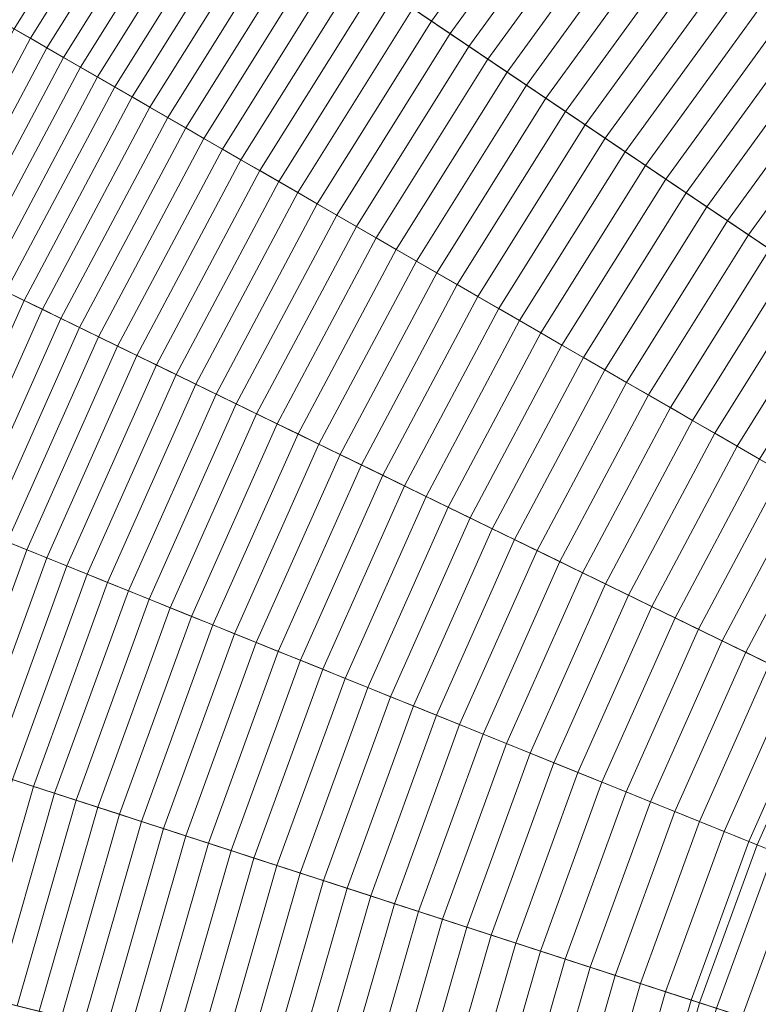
# Model space of a CAD drawing. Header units: centimetres. Extents: x -21.9 to 23.1, y -23 to 22.
# Tile 125 of 191: x -14.3 to -10.6, y 3.2 to 8.2. Entities that reach past the tile are written whole.
import ezdxf

# ---------------------------------------------------------------- set-up
doc = ezdxf.new("R2010")
doc.units = ezdxf.units.CM
doc.header["$LTSCALE"] = 2.54
doc.layers.add('Lucido design-1', color=7, linetype='Continuous')

# ---------------------------------------------------------------- blocks, each defined once
blk = doc.blocks.new('Gruppo-2-1')
at = {"color": 5, "linetype": 'Continuous', "lineweight": 9}
for points in [[(-4.112, 8.3195, -940.4271), (-4.7164, 7.9705, -940.4271), (-11.13, 18.2344, -940.4271), (-9.794, 19.0058, -940.4271)], [(-4.112, 8.3195, -940.4271), (-4.7164, 7.9705, -940.4271), (-11.13, 18.2344, -940.4271), (-9.794, 19.0058, -940.4271)], [(-4.7164, 7.9705, -940.4271), (-5.2951, 7.5802, -940.4271), (-12.409, 17.3717, -940.4271), (-11.13, 18.2344, -940.4271)], [(-4.7164, 7.9705, -940.4271), (-5.2951, 7.5802, -940.4271), (-12.409, 17.3717, -940.4271), (-11.13, 18.2344, -940.4271)], [(-5.2951, 7.5802, -940.4271), (-5.8451, 7.1504, -940.4271), (-13.6248, 16.4219, -940.4271), (-12.409, 17.3717, -940.4271)], [(-5.2951, 7.5802, -940.4271), (-5.8451, 7.1504, -940.4271), (-13.6248, 16.4219, -940.4271), (-12.409, 17.3717, -940.4271)], [(-5.8451, 7.1504, -940.4271), (-6.3638, 6.6834, -940.4271), (-14.7713, 15.3895, -940.4271), (-13.6248, 16.4219, -940.4271)], [(-5.8451, 7.1504, -940.4271), (-6.3638, 6.6834, -940.4271), (-14.7713, 15.3895, -940.4271), (-13.6248, 16.4219, -940.4271)], [(-15.0401, 15.668, -1001.3271), (-16.1306, 14.5387, -1001.3271), (-8.4093, 7.5865, -1001.3271), (-7.8226, 8.194, -1001.3271)], [(-6.3638, 6.6834, -940.4271), (-6.8487, 6.1813, -940.4271), (-15.8429, 14.2798, -940.4271), (-14.7713, 15.3895, -940.4271)], [(-14.7713, 15.3895, -1001.3271), (-15.8429, 14.2798, -1001.3271), (-8.4093, 7.5865, -1001.3271), (-7.8226, 8.194, -1001.3271)], [(-6.3638, 6.6834, -940.4271), (-6.8487, 6.1813, -940.4271), (-15.8429, 14.2798, -940.4271), (-14.7713, 15.3895, -940.4271)], [(-7.8226, 8.194, -1010.9271), (-8.4093, 7.5865, -1010.9271), (-15.537, 14.0043, -1010.9271), (-14.4852, 15.0934, -1010.9271)], [(-16.1306, 14.5387, -1001.3271), (-17.1396, 13.3362, -1001.3271), (-8.9522, 6.9395, -1001.3271), (-8.4093, 7.5865, -1001.3271)], [(-6.8487, 6.1813, -940.4271), (-7.2973, 5.6466, -940.4271), (-16.8346, 13.098, -940.4271), (-15.8429, 14.2798, -940.4271)], [(-15.8429, 14.2798, -1001.3271), (-16.8346, 13.098, -1001.3271), (-8.9522, 6.9395, -1001.3271), (-8.4093, 7.5865, -1001.3271)], [(-6.8487, 6.1813, -940.4271), (-7.2973, 5.6466, -940.4271), (-16.8346, 13.098, -940.4271), (-15.8429, 14.2798, -940.4271)], [(-8.4093, 7.5865, -1010.9271), (-8.9522, 6.9395, -1010.9271), (-16.5102, 12.8445, -1010.9271), (-15.537, 14.0043, -1010.9271)], [(-17.1396, 13.3362, -1001.3271), (-18.0623, 12.0662, -1001.3271), (-9.4486, 6.2562, -1001.3271), (-8.9522, 6.9395, -1001.3271)], [(-7.2973, 5.6466, -940.4271), (-7.7076, 5.0819, -940.4271), (-17.7414, 11.8498, -940.4271), (-16.8346, 13.098, -940.4271)], [(-16.8346, 13.098, -1001.3271), (-17.7414, 11.8498, -1001.3271), (-9.4486, 6.2562, -1001.3271), (-8.9522, 6.9395, -1001.3271)], [(-7.2973, 5.6466, -940.4271), (-7.7076, 5.0819, -940.4271), (-17.7414, 11.8498, -940.4271), (-16.8346, 13.098, -940.4271)], [(-8.9522, 6.9395, -1010.9271), (-9.4486, 6.2562, -1010.9271), (-17.4001, 11.6196, -1010.9271), (-16.5102, 12.8445, -1010.9271)], [(-18.0623, 12.0662, -1001.3271), (-18.8941, 10.735, -1001.3271), (-9.8961, 5.54, -1001.3271), (-9.4486, 6.2562, -1001.3271)], [(-7.7076, 5.0819, -940.4271), (-8.0775, 4.49, -940.4271), (-18.559, 10.5415, -940.4271), (-17.7414, 11.8498, -940.4271)], [(-17.7414, 11.8498, -1001.3271), (-18.559, 10.5415, -1001.3271), (-9.8961, 5.54, -1001.3271), (-9.4486, 6.2562, -1001.3271)], [(-7.7076, 5.0819, -940.4271), (-8.0775, 4.49, -940.4271), (-18.559, 10.5415, -940.4271), (-17.7414, 11.8498, -940.4271)], [(-9.4486, 6.2562, -1010.9271), (-9.8961, 5.54, -1010.9271), (-18.2024, 10.3356, -1010.9271), (-17.4001, 11.6196, -1010.9271)], [(-18.8941, 10.735, -1001.3271), (-19.6311, 9.349, -1001.3271), (-10.2926, 4.7943, -1001.3271), (-9.8961, 5.54, -1001.3271)], [(-8.0775, 4.49, -940.4271), (-8.4052, 3.8737, -940.4271), (-19.2833, 9.1793, -940.4271), (-18.559, 10.5415, -940.4271)], [(-18.559, 10.5415, -1001.3271), (-19.2833, 9.1793, -1001.3271), (-10.2926, 4.7943, -1001.3271), (-9.8961, 5.54, -1001.3271)], [(-8.0775, 4.49, -940.4271), (-8.4052, 3.8737, -940.4271), (-19.2833, 9.1793, -940.4271), (-18.559, 10.5415, -940.4271)], [(-9.8961, 5.54, -1010.9271), (-10.2926, 4.7943, -1010.9271), (-18.9132, 8.9988, -1010.9271), (-18.2024, 10.3356, -1010.9271)], [(-19.6311, 9.349, -1001.3271), (-20.2696, 7.9149, -1001.3271), (-10.6362, 4.0227, -1001.3271), (-10.2926, 4.7943, -1001.3271)], [(-8.4052, 3.8737, -940.4271), (-8.6891, 3.2361, -940.4271), (-19.9108, 7.7699, -940.4271), (-19.2833, 9.1793, -940.4271)], [(-19.2833, 9.1793, -1001.3271), (-19.9108, 7.7699, -1001.3271), (-10.6362, 4.0227, -1001.3271), (-10.2926, 4.7943, -1001.3271)], [(-8.4052, 3.8737, -940.4271), (-8.6891, 3.2361, -940.4271), (-19.9108, 7.7699, -940.4271), (-19.2833, 9.1793, -940.4271)], [(-13.8052, 9.1948, -931.1623), (-14.4472, 8.1675, -931.1623), (-14.3667, 8.1211, -931.2737), (-13.7282, 9.1429, -931.2737)], [(-13.7282, 9.1429, -931.2737), (-14.3667, 8.1211, -931.2737), (-14.2853, 8.0741, -931.3841), (-13.6502, 9.0903, -931.3841)], [(-11.7242, 9.1052, -932.9065), (-12.3649, 8.2233, -932.9065), (-12.272, 8.1607, -932.9985), (-11.6359, 9.0363, -932.9985)], [(-13.6502, 9.0903, -931.3841), (-14.2853, 8.0741, -931.3841), (-14.2027, 8.0264, -931.4934), (-13.5712, 9.037, -931.4934)], [(-13.5712, 9.037, -931.4934), (-14.2027, 8.0264, -931.4934), (-14.1191, 7.9781, -931.6017), (-13.4912, 8.983, -931.6017)], [(-11.6359, 9.0363, -932.9985), (-12.272, 8.1607, -932.9985), (-12.1783, 8.0974, -933.0893), (-11.5468, 8.9666, -933.0893)], [(-10.2926, 4.7943, -1010.9271), (-10.6362, 4.0227, -1010.9271), (-19.529, 7.6157, -1010.9271), (-18.9132, 8.9988, -1010.9271)], [(-13.4912, 8.983, -931.6017), (-14.1191, 7.9781, -931.6017), (-14.0345, 7.9293, -931.7088), (-13.4102, 8.9284, -931.7088)], [(-11.5468, 8.9666, -933.0893), (-12.1783, 8.0974, -933.0893), (-12.0837, 8.0336, -933.1788), (-11.4569, 8.8964, -933.1788)], [(-13.4102, 8.9284, -931.7088), (-14.0345, 7.9293, -931.7088), (-13.9489, 7.8798, -931.8149), (-13.3282, 8.8731, -931.8149)], [(-13.3282, 8.8731, -931.8149), (-13.9489, 7.8798, -931.8149), (-13.8622, 7.8298, -931.9199), (-13.2453, 8.8171, -931.9199)], [(-11.4569, 8.8964, -933.1788), (-12.0837, 8.0336, -933.1788), (-11.9883, 7.9693, -933.2671), (-11.3662, 8.8256, -933.2671)], [(-13.2453, 8.8171, -931.9199), (-13.8622, 7.8298, -931.9199), (-13.7746, 7.7792, -932.0238), (-13.1614, 8.7605, -932.0238)], [(-11.3662, 8.8256, -933.2671), (-11.9883, 7.9693, -933.2671), (-11.8921, 7.9044, -933.3541), (-11.2748, 8.7541, -933.3541)], [(-13.1614, 8.7605, -932.0238), (-13.7746, 7.7792, -932.0238), (-13.6859, 7.728, -932.1265), (-13.0765, 8.7033, -932.1265)], [(-11.2748, 8.7541, -933.3541), (-11.8921, 7.9044, -933.3541), (-11.7951, 7.839, -933.4398), (-11.1826, 8.6821, -933.4398)], [(-13.0765, 8.7033, -932.1265), (-13.6859, 7.728, -932.1265), (-13.5964, 7.6763, -932.2283), (-12.9908, 8.6455, -932.2283)], [(-11.1826, 8.6821, -933.4398), (-11.7951, 7.839, -933.4398), (-11.6974, 7.7731, -933.5242), (-11.0897, 8.6095, -933.5242)], [(-12.9908, 8.6455, -932.2283), (-13.5964, 7.6763, -932.2283), (-13.5058, 7.624, -932.3287), (-12.9041, 8.587, -932.3287)], [(-11.0897, 8.6095, -933.5242), (-11.6974, 7.7731, -933.5242), (-11.5988, 7.7066, -933.6073), (-10.996, 8.5363, -933.6073)], [(-12.9041, 8.587, -932.3287), (-13.5058, 7.624, -932.3287), (-13.4143, 7.5712, -932.428), (-12.8165, 8.5279, -932.428)], [(-12.8165, 8.5279, -932.428), (-13.4143, 7.5712, -932.428), (-13.3218, 7.5178, -932.5261), (-12.7279, 8.4682, -932.5261)], [(-10.996, 8.5363, -933.6073), (-11.5988, 7.7066, -933.6073), (-11.4995, 7.6396, -933.689), (-10.9016, 8.4626, -933.689)], [(-12.7279, 8.4682, -932.5261), (-13.3218, 7.5178, -932.5261), (-13.2284, 7.4639, -932.623), (-12.6385, 8.4079, -932.623)], [(-10.9016, 8.4626, -933.689), (-11.4995, 7.6396, -933.689), (-11.3995, 7.5721, -933.7694), (-10.8065, 8.3883, -933.7694)], [(-12.6385, 8.4079, -932.623), (-13.2284, 7.4639, -932.623), (-13.134, 7.4094, -932.7187), (-12.5482, 8.3469, -932.7187)], [(-10.8065, 8.3883, -933.7694), (-11.3995, 7.5721, -933.7694), (-11.2987, 7.5042, -933.8485), (-10.7108, 8.3135, -933.8485)], [(-12.5482, 8.3469, -932.7187), (-13.134, 7.4094, -932.7187), (-13.0388, 7.3544, -932.8132), (-12.457, 8.2854, -932.8132)], [(-10.7108, 8.3135, -933.8485), (-11.2987, 7.5042, -933.8485), (-11.1972, 7.4357, -933.9263), (-10.6143, 8.2381, -933.9263)], [(-12.457, 8.2854, -932.8132), (-13.0388, 7.3544, -932.8132), (-12.9426, 7.2989, -932.9065), (-12.3649, 8.2233, -932.9065)], [(-12.3649, 8.2233, -932.9065), (-12.9426, 7.2989, -932.9065), (-12.8456, 7.2428, -932.9985), (-12.272, 8.1607, -932.9985)], [(-10.6143, 8.2381, -933.9263), (-11.1972, 7.4357, -933.9263), (-11.095, 7.3668, -934.0026), (-10.5171, 8.1622, -934.0026)], [(-10.5171, 8.1622, -934.0026), (-11.095, 7.3668, -934.0026), (-10.9922, 7.2974, -934.0776), (-10.4193, 8.0858, -934.0776)], [(-14.3667, 8.1211, -931.2737), (-14.9324, 7.0572, -931.2737), (-14.8478, 7.016, -931.3841), (-14.2853, 8.0741, -931.3841)], [(-12.272, 8.1607, -932.9985), (-12.8456, 7.2428, -932.9985), (-12.7476, 7.1863, -933.0893), (-12.1783, 8.0974, -933.0893)], [(-14.2853, 8.0741, -931.3841), (-14.8478, 7.016, -931.3841), (-14.7622, 6.9742, -931.4934), (-14.2027, 8.0264, -931.4934)], [(-12.1783, 8.0974, -933.0893), (-12.7476, 7.1863, -933.0893), (-12.6488, 7.1293, -933.1788), (-12.0837, 8.0336, -933.1788)], [(-10.4193, 8.0858, -934.0776), (-10.9922, 7.2974, -934.0776), (-10.8886, 7.2275, -934.1512), (-10.3209, 8.0089, -934.1512)], [(-14.2027, 8.0264, -931.4934), (-14.7622, 6.9742, -931.4934), (-14.6754, 6.9319, -931.6017), (-14.1191, 7.9781, -931.6017)], [(-12.0837, 8.0336, -933.1788), (-12.6488, 7.1293, -933.1788), (-12.5492, 7.0717, -933.2671), (-11.9883, 7.9693, -933.2671)], [(-14.1191, 7.9781, -931.6017), (-14.6754, 6.9319, -931.6017), (-14.5876, 6.8891, -931.7088), (-14.0345, 7.9293, -931.7088)], [(-11.9883, 7.9693, -933.2671), (-12.5492, 7.0717, -933.2671), (-12.4487, 7.0137, -933.3541), (-11.8921, 7.9044, -933.3541)], [(-10.3209, 8.0089, -934.1512), (-10.8886, 7.2275, -934.1512), (-10.7843, 7.1572, -934.2235), (-10.2218, 7.9314, -934.2235)], [(-20.2696, 7.9149, -1001.3271), (-20.8065, 6.4398, -1001.3271), (-10.925, 3.2291, -1001.3271), (-10.6362, 4.0227, -1001.3271)], [(-14.0345, 7.9293, -931.7088), (-14.5876, 6.8891, -931.7088), (-14.4987, 6.8457, -931.8149), (-13.9489, 7.8798, -931.8149)], [(-10.2218, 7.9314, -934.2235), (-10.7843, 7.1572, -934.2235), (-10.6794, 7.0864, -934.2943), (-10.1221, 7.8535, -934.2943)], [(-13.9489, 7.8798, -931.8149), (-14.4987, 6.8457, -931.8149), (-14.4088, 6.8019, -931.9199), (-13.8622, 7.8298, -931.9199)], [(-11.8921, 7.9044, -933.3541), (-12.4487, 7.0137, -933.3541), (-12.3474, 6.9552, -933.4398), (-11.7951, 7.839, -933.4398)], [(-13.8622, 7.8298, -931.9199), (-14.4088, 6.8019, -931.9199), (-14.3178, 6.7575, -932.0238), (-13.7746, 7.7792, -932.0238)], [(-11.7951, 7.839, -933.4398), (-12.3474, 6.9552, -933.4398), (-12.2453, 6.8963, -933.5242), (-11.6974, 7.7731, -933.5242)], [(-10.1221, 7.8535, -934.2943), (-10.6794, 7.0864, -934.2943), (-10.5739, 7.0152, -934.3637), (-10.0218, 7.7752, -934.3637)], [(-8.6891, 3.2361, -940.4271), (-8.9278, 2.5802, -940.4271), (-20.4384, 6.3202, -940.4271), (-19.9108, 7.7699, -940.4271)], [(-19.9108, 7.7699, -1001.3271), (-20.4384, 6.3202, -1001.3271), (-10.925, 3.2291, -1001.3271), (-10.6362, 4.0227, -1001.3271)], [(-8.6891, 3.2361, -940.4271), (-8.9278, 2.5802, -940.4271), (-20.4384, 6.3202, -940.4271), (-19.9108, 7.7699, -940.4271)], [(-13.7746, 7.7792, -932.0238), (-14.3178, 6.7575, -932.0238), (-14.2258, 6.7126, -932.1265), (-13.6859, 7.728, -932.1265)], [(-11.6974, 7.7731, -933.5242), (-12.2453, 6.8963, -933.5242), (-12.1423, 6.8368, -933.6073), (-11.5988, 7.7066, -933.6073)], [(-13.6859, 7.728, -932.1265), (-14.2258, 6.7126, -932.1265), (-14.1329, 6.6673, -932.2283), (-13.5964, 7.6763, -932.2283)], [(-13.5964, 7.6763, -932.2283), (-14.1329, 6.6673, -932.2283), (-14.0389, 6.6215, -932.3287), (-13.5058, 7.624, -932.3287)], [(-11.5988, 7.7066, -933.6073), (-12.1423, 6.8368, -933.6073), (-12.0386, 6.7769, -933.689), (-11.4995, 7.6396, -933.689)], [(-13.5058, 7.624, -932.3287), (-14.0389, 6.6215, -932.3287), (-13.9439, 6.5751, -932.428), (-13.4143, 7.5712, -932.428)], [(-11.4995, 7.6396, -933.689), (-12.0386, 6.7769, -933.689), (-11.9341, 6.7166, -933.7694), (-11.3995, 7.5721, -933.7694)], [(-10.6362, 4.0227, -1010.9271), (-10.925, 3.2291, -1010.9271), (-20.0468, 6.193, -1010.9271), (-19.529, 7.6157, -1010.9271)], [(-13.4143, 7.5712, -932.428), (-13.9439, 6.5751, -932.428), (-13.8479, 6.5283, -932.5261), (-13.3218, 7.5178, -932.5261)], [(-11.3995, 7.5721, -933.7694), (-11.9341, 6.7166, -933.7694), (-11.8288, 6.6558, -933.8485), (-11.2987, 7.5042, -933.8485)], [(-13.3218, 7.5178, -932.5261), (-13.8479, 6.5283, -932.5261), (-13.751, 6.481, -932.623), (-13.2284, 7.4639, -932.623)], [(-11.2987, 7.5042, -933.8485), (-11.8288, 6.6558, -933.8485), (-11.7228, 6.5946, -933.9263), (-11.1972, 7.4357, -933.9263)], [(-13.2284, 7.4639, -932.623), (-13.751, 6.481, -932.623), (-13.653, 6.4333, -932.7187), (-13.134, 7.4094, -932.7187)], [(-11.1972, 7.4357, -933.9263), (-11.7228, 6.5946, -933.9263), (-11.6161, 6.533, -934.0026), (-11.095, 7.3668, -934.0026)], [(-13.134, 7.4094, -932.7187), (-13.653, 6.4333, -932.7187), (-13.5542, 6.385, -932.8132), (-13.0388, 7.3544, -932.8132)], [(-13.0388, 7.3544, -932.8132), (-13.5542, 6.385, -932.8132), (-13.4544, 6.3364, -932.9065), (-12.9426, 7.2989, -932.9065)], [(-11.095, 7.3668, -934.0026), (-11.6161, 6.533, -934.0026), (-11.5086, 6.4709, -934.0776), (-10.9922, 7.2974, -934.0776)], [(-12.9426, 7.2989, -932.9065), (-13.4544, 6.3364, -932.9065), (-13.3537, 6.2872, -932.9985), (-12.8456, 7.2428, -932.9985)], [(-10.9922, 7.2974, -934.0776), (-11.5086, 6.4709, -934.0776), (-11.4004, 6.4085, -934.1512), (-10.8886, 7.2275, -934.1512)], [(-12.8456, 7.2428, -932.9985), (-13.3537, 6.2872, -932.9985), (-13.252, 6.2377, -933.0893), (-12.7476, 7.1863, -933.0893)], [(-10.8886, 7.2275, -934.1512), (-11.4004, 6.4085, -934.1512), (-11.2915, 6.3456, -934.2235), (-10.7843, 7.1572, -934.2235)], [(-12.7476, 7.1863, -933.0893), (-13.252, 6.2377, -933.0893), (-13.1495, 6.1877, -933.1788), (-12.6488, 7.1293, -933.1788)], [(-12.6488, 7.1293, -933.1788), (-13.1495, 6.1877, -933.1788), (-13.0461, 6.1372, -933.2671), (-12.5492, 7.0717, -933.2671)], [(-10.7843, 7.1572, -934.2235), (-11.2915, 6.3456, -934.2235), (-11.1819, 6.2823, -934.2943), (-10.6794, 7.0864, -934.2943)], [(-10.6794, 7.0864, -934.2943), (-11.1819, 6.2823, -934.2943), (-11.0716, 6.2187, -934.3637), (-10.5739, 7.0152, -934.3637)], [(-12.5492, 7.0717, -933.2671), (-13.0461, 6.1372, -933.2671), (-12.9418, 6.0864, -933.3541), (-12.4487, 7.0137, -933.3541)], [(-12.4487, 7.0137, -933.3541), (-12.9418, 6.0864, -933.3541), (-12.8366, 6.0351, -933.4398), (-12.3474, 6.9552, -933.4398)], [(-10.5739, 7.0152, -934.3637), (-11.0716, 6.2187, -934.3637), (-10.9607, 6.1546, -934.4318), (-10.4677, 6.9436, -934.4318)], [(-12.3474, 6.9552, -933.4398), (-12.8366, 6.0351, -933.4398), (-12.7306, 5.9834, -933.5242), (-12.2453, 6.8963, -933.5242)], [(-10.4677, 6.9436, -934.4318), (-10.9607, 6.1546, -934.4318), (-10.8492, 6.0902, -934.4984), (-10.3609, 6.8716, -934.4984)], [(-12.2453, 6.8963, -933.5242), (-12.7306, 5.9834, -933.5242), (-12.6238, 5.9313, -933.6073), (-12.1423, 6.8368, -933.6073)], [(-12.1423, 6.8368, -933.6073), (-12.6238, 5.9313, -933.6073), (-12.5162, 5.8788, -933.689), (-12.0386, 6.7769, -933.689)], [(-10.3609, 6.8716, -934.4984), (-10.8492, 6.0902, -934.4984), (-10.737, 6.0254, -934.5635), (-10.2535, 6.7991, -934.5635)], [(-14.4088, 6.8019, -931.9199), (-14.8823, 5.7383, -931.9199), (-14.7885, 5.7004, -932.0238), (-14.3178, 6.7575, -932.0238)], [(-12.0386, 6.7769, -933.689), (-12.5162, 5.8788, -933.689), (-12.4077, 5.8259, -933.7694), (-11.9341, 6.7166, -933.7694)], [(-10.2535, 6.7991, -934.5635), (-10.737, 6.0254, -934.5635), (-10.6241, 5.9603, -934.6272), (-10.1455, 6.7263, -934.6272)], [(-14.3178, 6.7575, -932.0238), (-14.7885, 5.7004, -932.0238), (-14.6936, 5.662, -932.1265), (-14.2258, 6.7126, -932.1265)], [(-14.2258, 6.7126, -932.1265), (-14.6936, 5.662, -932.1265), (-14.5977, 5.6233, -932.2283), (-14.1329, 6.6673, -932.2283)], [(-11.9341, 6.7166, -933.7694), (-12.4077, 5.8259, -933.7694), (-12.2985, 5.7726, -933.8485), (-11.8288, 6.6558, -933.8485)], [(-14.1329, 6.6673, -932.2283), (-14.5977, 5.6233, -932.2283), (-14.5008, 5.5841, -932.3287), (-14.0389, 6.6215, -932.3287)], [(-11.8288, 6.6558, -933.8485), (-12.2985, 5.7726, -933.8485), (-12.1884, 5.7189, -933.9263), (-11.7228, 6.5946, -933.9263)], [(-14.0389, 6.6215, -932.3287), (-14.5008, 5.5841, -932.3287), (-14.4028, 5.5445, -932.428), (-13.9439, 6.5751, -932.428)], [(-11.7228, 6.5946, -933.9263), (-12.1884, 5.7189, -933.9263), (-12.0776, 5.6649, -934.0026), (-11.6161, 6.533, -934.0026)], [(-13.9439, 6.5751, -932.428), (-14.4028, 5.5445, -932.428), (-14.3037, 5.5045, -932.5261), (-13.8479, 6.5283, -932.5261)], [(-11.6161, 6.533, -934.0026), (-12.0776, 5.6649, -934.0026), (-11.9661, 5.6105, -934.0776), (-11.5086, 6.4709, -934.0776)], [(-13.8479, 6.5283, -932.5261), (-14.3037, 5.5045, -932.5261), (-14.2037, 5.4641, -932.623), (-13.751, 6.481, -932.623)], [(-13.751, 6.481, -932.623), (-14.2037, 5.4641, -932.623), (-14.1027, 5.4233, -932.7187), (-13.653, 6.4333, -932.7187)], [(-20.8065, 6.4398, -1001.3271), (-21.2392, 4.9308, -1001.3271), (-11.1578, 2.4173, -1001.3271), (-10.925, 3.2291, -1001.3271)], [(-13.653, 6.4333, -932.7187), (-14.1027, 5.4233, -932.7187), (-14.0007, 5.3821, -932.8132), (-13.5542, 6.385, -932.8132)], [(-11.5086, 6.4709, -934.0776), (-11.9661, 5.6105, -934.0776), (-11.8538, 5.5557, -934.1512), (-11.4004, 6.4085, -934.1512)], [(-13.5542, 6.385, -932.8132), (-14.0007, 5.3821, -932.8132), (-13.8978, 5.3405, -932.9065), (-13.4544, 6.3364, -932.9065)], [(-11.4004, 6.4085, -934.1512), (-11.8538, 5.5557, -934.1512), (-11.7408, 5.5006, -934.2235), (-11.2915, 6.3456, -934.2235)], [(-13.4544, 6.3364, -932.9065), (-13.8978, 5.3405, -932.9065), (-13.7939, 5.2985, -932.9985), (-13.3537, 6.2872, -932.9985)], [(-11.2915, 6.3456, -934.2235), (-11.7408, 5.5006, -934.2235), (-11.627, 5.4451, -934.2943), (-11.1819, 6.2823, -934.2943)], [(-8.9278, 2.5802, -940.4271), (-9.1202, 1.9092, -940.4271), (-20.8637, 4.8372, -940.4271), (-20.4384, 6.3202, -940.4271)], [(-20.4384, 6.3202, -1001.3271), (-20.8637, 4.8372, -1001.3271), (-11.1578, 2.4173, -1001.3271), (-10.925, 3.2291, -1001.3271)], [(-8.9278, 2.5802, -940.4271), (-9.1202, 1.9092, -940.4271), (-20.8637, 4.8372, -940.4271), (-20.4384, 6.3202, -940.4271)], [(-13.3537, 6.2872, -932.9985), (-13.7939, 5.2985, -932.9985), (-13.689, 5.2562, -933.0893), (-13.252, 6.2377, -933.0893)], [(-11.1819, 6.2823, -934.2943), (-11.627, 5.4451, -934.2943), (-11.5126, 5.3893, -934.3637), (-11.0716, 6.2187, -934.3637)], [(-13.252, 6.2377, -933.0893), (-13.689, 5.2562, -933.0893), (-13.5832, 5.2134, -933.1788), (-13.1495, 6.1877, -933.1788)], [(-10.925, 3.2291, -1010.9271), (-11.1578, 2.4173, -1010.9271), (-20.4641, 4.7376, -1010.9271), (-20.0468, 6.193, -1010.9271)], [(-13.1495, 6.1877, -933.1788), (-13.5832, 5.2134, -933.1788), (-13.4766, 5.1703, -933.2671), (-13.0461, 6.1372, -933.2671)], [(-11.0716, 6.2187, -934.3637), (-11.5126, 5.3893, -934.3637), (-11.3975, 5.3332, -934.4318), (-10.9607, 6.1546, -934.4318)], [(-13.0461, 6.1372, -933.2671), (-13.4766, 5.1703, -933.2671), (-13.369, 5.1269, -933.3541), (-12.9418, 6.0864, -933.3541)], [(-10.9607, 6.1546, -934.4318), (-11.3975, 5.3332, -934.4318), (-11.2817, 5.2767, -934.4984), (-10.8492, 6.0902, -934.4984)], [(-12.9418, 6.0864, -933.3541), (-13.369, 5.1269, -933.3541), (-13.2605, 5.083, -933.4398), (-12.8366, 6.0351, -933.4398)], [(-10.8492, 6.0902, -934.4984), (-11.2817, 5.2767, -934.4984), (-11.1653, 5.2199, -934.5635), (-10.737, 6.0254, -934.5635)], [(-12.8366, 6.0351, -933.4398), (-13.2605, 5.083, -933.4398), (-13.1512, 5.0389, -933.5242), (-12.7306, 5.9834, -933.5242)], [(-10.737, 6.0254, -934.5635), (-11.1653, 5.2199, -934.5635), (-11.0482, 5.1628, -934.6272), (-10.6241, 5.9603, -934.6272)], [(-12.7306, 5.9834, -933.5242), (-13.1512, 5.0389, -933.5242), (-13.041, 4.9943, -933.6073), (-12.6238, 5.9313, -933.6073)], [(-10.6241, 5.9603, -934.6272), (-11.0482, 5.1628, -934.6272), (-10.9305, 5.1054, -934.6895), (-10.5107, 5.8948, -934.6895)], [(-12.6238, 5.9313, -933.6073), (-13.041, 4.9943, -933.6073), (-12.9299, 4.9495, -933.689), (-12.5162, 5.8788, -933.689)], [(-10.5107, 5.8948, -934.6895), (-10.9305, 5.1054, -934.6895), (-10.8122, 5.0477, -934.7503), (-10.3967, 5.829, -934.7503)], [(-12.5162, 5.8788, -933.689), (-12.9299, 4.9495, -933.689), (-12.818, 4.9043, -933.7694), (-12.4077, 5.8259, -933.7694)], [(-12.4077, 5.8259, -933.7694), (-12.818, 4.9043, -933.7694), (-12.7053, 4.8587, -933.8485), (-12.2985, 5.7726, -933.8485)], [(-10.3967, 5.829, -934.7503), (-10.8122, 5.0477, -934.7503), (-10.6932, 4.9897, -934.8097), (-10.2821, 5.7629, -934.8097)], [(-12.2985, 5.7726, -933.8485), (-12.7053, 4.8587, -933.8485), (-12.5918, 4.8129, -933.9263), (-12.1884, 5.7189, -933.9263)], [(-10.2821, 5.7629, -934.8097), (-10.6932, 4.9897, -934.8097), (-10.5737, 4.9314, -934.8676), (-10.167, 5.6964, -934.8676)], [(-12.1884, 5.7189, -933.9263), (-12.5918, 4.8129, -933.9263), (-12.4775, 4.7667, -934.0026), (-12.0776, 5.6649, -934.0026)], [(-12.0776, 5.6649, -934.0026), (-12.4775, 4.7667, -934.0026), (-12.3625, 4.7202, -934.0776), (-11.9661, 5.6105, -934.0776)], [(-11.9661, 5.6105, -934.0776), (-12.3625, 4.7202, -934.0776), (-12.2466, 4.6734, -934.1512), (-11.8538, 5.5557, -934.1512)], [(-14.4028, 5.5445, -932.428), (-14.7886, 4.4845, -932.428), (-14.687, 4.4515, -932.5261), (-14.3037, 5.5045, -932.5261)], [(-11.8538, 5.5557, -934.1512), (-12.2466, 4.6734, -934.1512), (-12.13, 4.6263, -934.2235), (-11.7408, 5.5006, -934.2235)], [(-14.3037, 5.5045, -932.5261), (-14.687, 4.4515, -932.5261), (-14.5844, 4.4181, -932.623), (-14.2037, 5.4641, -932.623)], [(-11.7408, 5.5006, -934.2235), (-12.13, 4.6263, -934.2235), (-12.0127, 4.5789, -934.2943), (-11.627, 5.4451, -934.2943)], [(-14.2037, 5.4641, -932.623), (-14.5844, 4.4181, -932.623), (-14.4808, 4.3845, -932.7187), (-14.1027, 5.4233, -932.7187)], [(-11.627, 5.4451, -934.2943), (-12.0127, 4.5789, -934.2943), (-11.8947, 4.5312, -934.3637), (-11.5126, 5.3893, -934.3637)], [(-14.1027, 5.4233, -932.7187), (-14.4808, 4.3845, -932.7187), (-14.3762, 4.3505, -932.8132), (-14.0007, 5.3821, -932.8132)], [(-14.0007, 5.3821, -932.8132), (-14.3762, 4.3505, -932.8132), (-14.2706, 4.3161, -932.9065), (-13.8978, 5.3405, -932.9065)], [(-11.5126, 5.3893, -934.3637), (-11.8947, 4.5312, -934.3637), (-11.7759, 4.4832, -934.4318), (-11.3975, 5.3332, -934.4318)], [(-13.8978, 5.3405, -932.9065), (-14.2706, 4.3161, -932.9065), (-14.164, 4.2815, -932.9985), (-13.7939, 5.2985, -932.9985)], [(-13.7939, 5.2985, -932.9985), (-14.164, 4.2815, -932.9985), (-14.0565, 4.2466, -933.0893), (-13.689, 5.2562, -933.0893)], [(-11.3975, 5.3332, -934.4318), (-11.7759, 4.4832, -934.4318), (-11.6565, 4.435, -934.4984), (-11.2817, 5.2767, -934.4984)], [(-13.689, 5.2562, -933.0893), (-14.0565, 4.2466, -933.0893), (-13.948, 4.2113, -933.1788), (-13.5832, 5.2134, -933.1788)], [(-11.2817, 5.2767, -934.4984), (-11.6565, 4.435, -934.4984), (-11.5364, 4.3864, -934.5635), (-11.1653, 5.2199, -934.5635)], [(-13.5832, 5.2134, -933.1788), (-13.948, 4.2113, -933.1788), (-13.8386, 4.1758, -933.2671), (-13.4766, 5.1703, -933.2671)], [(-11.1653, 5.2199, -934.5635), (-11.5364, 4.3864, -934.5635), (-11.4156, 4.3376, -934.6272), (-11.0482, 5.1628, -934.6272)], [(-13.4766, 5.1703, -933.2671), (-13.8386, 4.1758, -933.2671), (-13.7282, 4.1399, -933.3541), (-13.369, 5.1269, -933.3541)], [(-11.0482, 5.1628, -934.6272), (-11.4156, 4.3376, -934.6272), (-11.2941, 4.2886, -934.6895), (-10.9305, 5.1054, -934.6895)], [(-13.369, 5.1269, -933.3541), (-13.7282, 4.1399, -933.3541), (-13.6169, 4.1038, -933.4398), (-13.2605, 5.083, -933.4398)], [(-10.9305, 5.1054, -934.6895), (-11.2941, 4.2886, -934.6895), (-11.1721, 4.2393, -934.7503), (-10.8122, 5.0477, -934.7503)], [(-13.2605, 5.083, -933.4398), (-13.6169, 4.1038, -933.4398), (-13.5048, 4.0673, -933.5242), (-13.1512, 5.0389, -933.5242)], [(-10.8122, 5.0477, -934.7503), (-11.1721, 4.2393, -934.7503), (-11.0494, 4.1897, -934.8097), (-10.6932, 4.9897, -934.8097)], [(-13.1512, 5.0389, -933.5242), (-13.5048, 4.0673, -933.5242), (-13.3917, 4.0306, -933.6073), (-13.041, 4.9943, -933.6073)], [(-13.041, 4.9943, -933.6073), (-13.3917, 4.0306, -933.6073), (-13.2778, 3.9936, -933.689), (-12.9299, 4.9495, -933.689)], [(-12.9299, 4.9495, -933.689), (-13.2778, 3.9936, -933.689), (-13.1631, 3.9563, -933.7694), (-12.818, 4.9043, -933.7694)], [(-10.6932, 4.9897, -934.8097), (-11.0494, 4.1897, -934.8097), (-10.9261, 4.1399, -934.8676), (-10.5737, 4.9314, -934.8676)], [(-21.2392, 4.9308, -1001.3271), (-21.5656, 3.3953, -1001.3271), (-11.3334, 1.5911, -1001.3271), (-11.1578, 2.4173, -1001.3271)], [(-12.818, 4.9043, -933.7694), (-13.1631, 3.9563, -933.7694), (-13.0475, 3.9187, -933.8485), (-12.7053, 4.8587, -933.8485)], [(-10.5737, 4.9314, -934.8676), (-10.9261, 4.1399, -934.8676), (-10.8023, 4.0899, -934.924), (-10.4537, 4.8728, -934.924)], [(-12.7053, 4.8587, -933.8485), (-13.0475, 3.9187, -933.8485), (-12.931, 3.8809, -933.9263), (-12.5918, 4.8129, -933.9263)], [(-10.4537, 4.8728, -934.924), (-10.8023, 4.0899, -934.924), (-10.6778, 4.0396, -934.9789), (-10.333, 4.814, -934.9789)], [(-9.1202, 1.9092, -940.4271), (-9.2653, 1.2265, -940.4271), (-21.1844, 3.3281, -940.4271), (-20.8637, 4.8372, -940.4271)], [(-20.8637, 4.8372, -1001.3271), (-21.1844, 3.3281, -1001.3271), (-11.3334, 1.5911, -1001.3271), (-11.1578, 2.4173, -1001.3271)], [(-9.1202, 1.9092, -940.4271), (-9.2653, 1.2265, -940.4271), (-21.1844, 3.3281, -940.4271), (-20.8637, 4.8372, -940.4271)], [(-12.5918, 4.8129, -933.9263), (-12.931, 3.8809, -933.9263), (-12.8138, 3.8428, -934.0026), (-12.4775, 4.7667, -934.0026)], [(-10.333, 4.814, -934.9789), (-10.6778, 4.0396, -934.9789), (-10.5528, 3.9891, -935.0324), (-10.2119, 4.7549, -935.0324)], [(-12.4775, 4.7667, -934.0026), (-12.8138, 3.8428, -934.0026), (-12.6958, 3.8045, -934.0776), (-12.3625, 4.7202, -934.0776)], [(-10.2926, 4.7943, -1001.3271), (-10.6362, 4.0227, -1001.3271), (-10.6362, 4.0227, -1010.9271), (-10.2926, 4.7943, -1010.9271)], [(-10.2926, 4.7943, -1003.3271), (-10.6362, 4.0227, -1003.3271), (-8.6891, 3.2361, -1003.3271), (-8.4052, 3.8737, -1003.3271)], [(-10.2926, 4.7943, -1001.3271), (-10.6362, 4.0227, -1001.3271), (-10.6362, 4.0227, -1003.3271), (-10.2926, 4.7943, -1003.3271)], [(-11.1578, 2.4173, -1010.9271), (-11.3334, 1.5911, -1010.9271), (-20.7789, 3.2566, -1010.9271), (-20.4641, 4.7376, -1010.9271)], [(-12.3625, 4.7202, -934.0776), (-12.6958, 3.8045, -934.0776), (-12.5769, 3.7658, -934.1512), (-12.2466, 4.6734, -934.1512)], [(-12.2466, 4.6734, -934.1512), (-12.5769, 3.7658, -934.1512), (-12.4574, 3.727, -934.2235), (-12.13, 4.6263, -934.2235)], [(-12.13, 4.6263, -934.2235), (-12.4574, 3.727, -934.2235), (-12.337, 3.6879, -934.2943), (-12.0127, 4.5789, -934.2943)], [(-12.0127, 4.5789, -934.2943), (-12.337, 3.6879, -934.2943), (-12.2159, 3.6485, -934.3637), (-11.8947, 4.5312, -934.3637)], [(-11.8947, 4.5312, -934.3637), (-12.2159, 3.6485, -934.3637), (-12.0941, 3.609, -934.4318), (-11.7759, 4.4832, -934.4318)], [(-11.7759, 4.4832, -934.4318), (-12.0941, 3.609, -934.4318), (-11.9716, 3.5692, -934.4984), (-11.6565, 4.435, -934.4984)], [(-11.6565, 4.435, -934.4984), (-11.9716, 3.5692, -934.4984), (-11.8484, 3.5291, -934.5635), (-11.5364, 4.3864, -934.5635)], [(-11.5364, 4.3864, -934.5635), (-11.8484, 3.5291, -934.5635), (-11.7245, 3.4889, -934.6272), (-11.4156, 4.3376, -934.6272)], [(-14.3762, 4.3505, -932.8132), (-14.6788, 3.2951, -932.8132), (-14.5711, 3.2683, -932.9065), (-14.2706, 4.3161, -932.9065)], [(-14.2706, 4.3161, -932.9065), (-14.5711, 3.2683, -932.9065), (-14.4623, 3.2412, -932.9985), (-14.164, 4.2815, -932.9985)], [(-11.4156, 4.3376, -934.6272), (-11.7245, 3.4889, -934.6272), (-11.5999, 3.4484, -934.6895), (-11.2941, 4.2886, -934.6895)], [(-14.164, 4.2815, -932.9985), (-14.4623, 3.2412, -932.9985), (-14.3526, 3.2138, -933.0893), (-14.0565, 4.2466, -933.0893)], [(-11.2941, 4.2886, -934.6895), (-11.5999, 3.4484, -934.6895), (-11.4747, 3.4077, -934.7503), (-11.1721, 4.2393, -934.7503)], [(-14.0565, 4.2466, -933.0893), (-14.3526, 3.2138, -933.0893), (-14.2419, 3.1862, -933.1788), (-13.948, 4.2113, -933.1788)], [(-13.948, 4.2113, -933.1788), (-14.2419, 3.1862, -933.1788), (-14.1303, 3.1584, -933.2671), (-13.8386, 4.1758, -933.2671)], [(-11.1721, 4.2393, -934.7503), (-11.4747, 3.4077, -934.7503), (-11.3489, 3.3668, -934.8097), (-11.0494, 4.1897, -934.8097)], [(-13.8386, 4.1758, -933.2671), (-14.1303, 3.1584, -933.2671), (-14.0177, 3.1303, -933.3541), (-13.7282, 4.1399, -933.3541)], [(-11.0494, 4.1897, -934.8097), (-11.3489, 3.3668, -934.8097), (-11.2225, 3.3257, -934.8676), (-10.9261, 4.1399, -934.8676)], [(-13.7282, 4.1399, -933.3541), (-14.0177, 3.1303, -933.3541), (-13.9042, 3.102, -933.4398), (-13.6169, 4.1038, -933.4398)], [(-10.9261, 4.1399, -934.8676), (-11.2225, 3.3257, -934.8676), (-11.0954, 3.2845, -934.924), (-10.8023, 4.0899, -934.924)], [(-13.6169, 4.1038, -933.4398), (-13.9042, 3.102, -933.4398), (-13.7898, 3.0735, -933.5242), (-13.5048, 4.0673, -933.5242)], [(-13.5048, 4.0673, -933.5242), (-13.7898, 3.0735, -933.5242), (-13.6744, 3.0447, -933.6073), (-13.3917, 4.0306, -933.6073)], [(-10.8023, 4.0899, -934.924), (-11.0954, 3.2845, -934.924), (-10.9678, 3.243, -934.9789), (-10.6778, 4.0396, -934.9789)], [(-13.3917, 4.0306, -933.6073), (-13.6744, 3.0447, -933.6073), (-13.5582, 3.0157, -933.689), (-13.2778, 3.9936, -933.689)], [(-10.6778, 4.0396, -934.9789), (-10.9678, 3.243, -934.9789), (-10.8396, 3.2013, -935.0324), (-10.5528, 3.9891, -935.0324)], [(-10.6362, 4.0227, -1001.3271), (-10.925, 3.2291, -1001.3271), (-10.925, 3.2291, -1010.9271), (-10.6362, 4.0227, -1010.9271)], [(-10.6362, 4.0227, -1003.3271), (-10.925, 3.2291, -1003.3271), (-8.9278, 2.5802, -1003.3271), (-8.6891, 3.2361, -1003.3271)], [(-10.6362, 4.0227, -1001.3271), (-10.925, 3.2291, -1001.3271), (-10.925, 3.2291, -1003.3271), (-10.6362, 4.0227, -1003.3271)], [(-13.2778, 3.9936, -933.689), (-13.5582, 3.0157, -933.689), (-13.4411, 2.9866, -933.7694), (-13.1631, 3.9563, -933.7694)], [(-10.5528, 3.9891, -935.0324), (-10.8396, 3.2013, -935.0324), (-10.7108, 3.1595, -935.0843), (-10.4273, 3.9384, -935.0843)], [(-13.1631, 3.9563, -933.7694), (-13.4411, 2.9866, -933.7694), (-13.3232, 2.9571, -933.8485), (-13.0475, 3.9187, -933.8485)], [(-13.0475, 3.9187, -933.8485), (-13.3232, 2.9571, -933.8485), (-13.2044, 2.9275, -933.9263), (-12.931, 3.8809, -933.9263)], [(-10.4273, 3.9384, -935.0843), (-10.7108, 3.1595, -935.0843), (-10.5815, 3.1175, -935.1347), (-10.3012, 3.8874, -935.1347)], [(-12.931, 3.8809, -933.9263), (-13.2044, 2.9275, -933.9263), (-13.0848, 2.8977, -934.0026), (-12.8138, 3.8428, -934.0026)], [(-12.8138, 3.8428, -934.0026), (-13.0848, 2.8977, -934.0026), (-12.9644, 2.8677, -934.0776), (-12.6958, 3.8045, -934.0776)], [(-12.6958, 3.8045, -934.0776), (-12.9644, 2.8677, -934.0776), (-12.8432, 2.8375, -934.1512), (-12.5769, 3.7658, -934.1512)], [(-12.5769, 3.7658, -934.1512), (-12.8432, 2.8375, -934.1512), (-12.7211, 2.807, -934.2235), (-12.4574, 3.727, -934.2235)], [(-12.4574, 3.727, -934.2235), (-12.7211, 2.807, -934.2235), (-12.5984, 2.7764, -934.2943), (-12.337, 3.6879, -934.2943)], [(-12.337, 3.6879, -934.2943), (-12.5984, 2.7764, -934.2943), (-12.4748, 2.7456, -934.3637), (-12.2159, 3.6485, -934.3637)], [(-12.2159, 3.6485, -934.3637), (-12.4748, 2.7456, -934.3637), (-12.3506, 2.7146, -934.4318), (-12.0941, 3.609, -934.4318)], [(-12.0941, 3.609, -934.4318), (-12.3506, 2.7146, -934.4318), (-12.2256, 2.6835, -934.4984), (-11.9716, 3.5692, -934.4984)], [(-11.9716, 3.5692, -934.4984), (-12.2256, 2.6835, -934.4984), (-12.0999, 2.6521, -934.5635), (-11.8484, 3.5291, -934.5635)], [(-11.8484, 3.5291, -934.5635), (-12.0999, 2.6521, -934.5635), (-11.9735, 2.6206, -934.6272), (-11.7245, 3.4889, -934.6272)], [(-11.7245, 3.4889, -934.6272), (-11.9735, 2.6206, -934.6272), (-11.8464, 2.5889, -934.6895), (-11.5999, 3.4484, -934.6895)], [(-11.5999, 3.4484, -934.6895), (-11.8464, 2.5889, -934.6895), (-11.7187, 2.5571, -934.7503), (-11.4747, 3.4077, -934.7503)], [(-21.5656, 3.3953, -1001.3271), (-21.784, 1.8408, -1001.3271), (-11.451, 0.7548, -1001.3271), (-11.3334, 1.5911, -1001.3271)], [(-11.4747, 3.4077, -934.7503), (-11.7187, 2.5571, -934.7503), (-11.5903, 2.5251, -934.8097), (-11.3489, 3.3668, -934.8097)], [(-11.3489, 3.3668, -934.8097), (-11.5903, 2.5251, -934.8097), (-11.4613, 2.4929, -934.8676), (-11.2225, 3.3257, -934.8676)], [(-9.2653, 1.2265, -940.4271), (-9.3625, 0.5353, -940.4271), (-21.3991, 1.8004, -940.4271), (-21.1844, 3.3281, -940.4271)], [(-21.1844, 3.3281, -1001.3271), (-21.3991, 1.8004, -1001.3271), (-11.451, 0.7548, -1001.3271), (-11.3334, 1.5911, -1001.3271)], [(-9.2653, 1.2265, -940.4271), (-9.3625, 0.5353, -940.4271), (-21.3991, 1.8004, -940.4271), (-21.1844, 3.3281, -940.4271)], [(-11.2225, 3.3257, -934.8676), (-11.4613, 2.4929, -934.8676), (-11.3316, 2.4606, -934.924), (-11.0954, 3.2845, -934.924)], [(-11.0954, 3.2845, -934.924), (-11.3316, 2.4606, -934.924), (-11.2014, 2.4281, -934.9789), (-10.9678, 3.243, -934.9789)], [(-11.3334, 1.5911, -1010.9271), (-11.451, 0.7548, -1010.9271), (-20.9896, 1.7574, -1010.9271), (-20.7789, 3.2566, -1010.9271)], [(-10.9678, 3.243, -934.9789), (-11.2014, 2.4281, -934.9789), (-11.0706, 2.3955, -935.0324), (-10.8396, 3.2013, -935.0324)], [(-10.925, 3.2291, -1001.3271), (-11.1578, 2.4173, -1001.3271), (-11.1578, 2.4173, -1010.9271), (-10.925, 3.2291, -1010.9271)], [(-10.925, 3.2291, -1003.3271), (-11.1578, 2.4173, -1003.3271), (-9.1202, 1.9092, -1003.3271), (-8.9278, 2.5802, -1003.3271)], [(-10.925, 3.2291, -1001.3271), (-11.1578, 2.4173, -1001.3271), (-11.1578, 2.4173, -1003.3271), (-10.925, 3.2291, -1003.3271)]]:
    blk.add_3dface(points, dxfattribs=at)

msp = doc.modelspace()

# ---------------------------------------------------------------- block references
at = {"layer": 'Lucido design-1', "color": 5, "true_color": 0x0000ff}
msp.add_blockref('Gruppo-2-1', (0, 0), dxfattribs=at)

doc.saveas('drawing.dxf')
